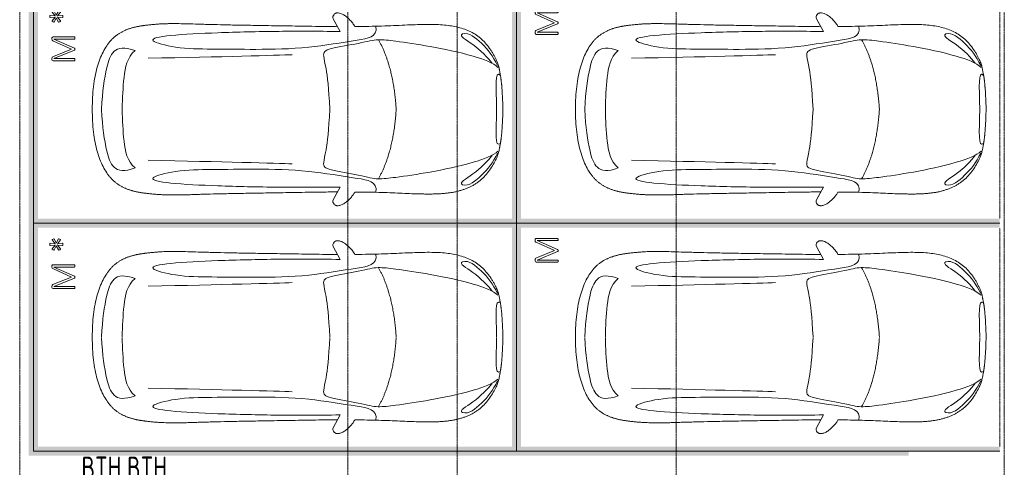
# Model space of a CAD drawing. Header units: millimetres. Extents: x -135639 to 224623, y -383017 to -59102.
# Tile 247 of 256: x 56613 to 67413, y -184499 to -179588. Entities that reach past the tile are written whole.
import ezdxf
from ezdxf.enums import TextEntityAlignment as Align

# ---------------------------------------------------------------- set-up
doc = ezdxf.new("R2010")
doc.units = ezdxf.units.MM
for name, pattern in [('CONTINOUS', [0]), ('Линия сетки', [25, 20, -2.5, 0, -2.5]), ('Невидимые', [5, 3, -2]), ('Штрих_3_3_', [6, 3, -3])]:
    doc.linetypes.add(name, pattern=pattern)
for name, color, linetype, lineweight in [('A-000-M_MASS', 7, 'Continuous', 18), ('C-953-M_PARKING', 7, 'Continuous', 18), ('C-953-MH_PARKING', 7, 'Невидимые', 18), ('Z-030-M_GRID', 7, 'Continuous', 9), ('ПС', 7, 'Continuous', 40)]:
    doc.layers.add(name, color=color, linetype=linetype, lineweight=lineweight)
doc.styles.add('1111', font='isocpeur.ttf')

# ---------------------------------------------------------------- blocks, each defined once
blk = doc.blocks.new('A_PAR_Parking - M-V3-B1_-7_650_')
at = {"layer": 'C-953-M_PARKING', "true_color": 0xf7f9fb}
blk.add_hatch(color=7, dxfattribs=at).paths.add_polyline_path([(-1300, -1597), (-1300, -1650), (-1250, -1650), (-1250, -2650), (-1200, -2650), (-1200, 2600), (1200, 2600), (1200, -2650), (1300, -2650), (1300, 2700), (-1300, 2700), (-1300, -656)])
at = {"layer": 'A-000-M_MASS', "color": 253, "true_color": 0xaaaaaa}
for p, q in [((-853, -717), (-993, -639)), ((-906, -687), (-993, -639)), ((853, -717), (993, -639)), ((993, -639), (906, -687))]:
    blk.add_line(p, q, dxfattribs=at)
for centre, start, end in [((-1010, -678), 66.0695, 136.5816), ((1010, -678), 43.4184, 113.9305)]:
    blk.add_arc(centre, 42.2, start, end, dxfattribs=at)
for points, knots in [([(0, 2004), (-45, 2004), (-132, 2001), (-252, 1991), (-362, 1974), (-495, 1942), (-607, 1900), (-686, 1853), (-726, 1824), (-753, 1802), (-774, 1782), (-789, 1766), (-799, 1753), (-809, 1740), (-819, 1727), (-828, 1714), (-836, 1701), (-844, 1688), (-851, 1674), (-858, 1661), (-864, 1647), (-870, 1634), (-876, 1620), (-881, 1606), (-885, 1592), (-890, 1578), (-894, 1565), (-897, 1551), (-901, 1537), (-904, 1524), (-907, 1510), (-909, 1497), (-912, 1483), (-914, 1470), (-916, 1457), (-918, 1444), (-919, 1432), (-921, 1419), (-923, 1403), (-925, 1383), (-928, 1361), (-930, 1339), (-932, 1318), (-934, 1290), (-936, 1257), (-938, 1218), (-939, 1179), (-940, 1139), (-940, 1097), (-940, 1053), (-939, 1007), (-938, 956), (-936, 902), (-934, 844), (-932, 780), (-930, 688), (-926, 559), (-923, 376), (-919, 163), (-915, -82), (-911, -315), (-908, -521), (-907, -631), (-906, -687)], [0, 0, 0, 0, 0.02381, 0.047619, 0.071429, 0.095238, 0.142857, 0.166667, 0.178571, 0.190476, 0.202381, 0.208333, 0.214286, 0.220238, 0.22619, 0.232143, 0.238095, 0.244048, 0.25, 0.255952, 0.261905, 0.267857, 0.27381, 0.279762, 0.285714, 0.291667, 0.297619, 0.303571, 0.309524, 0.315476, 0.321429, 0.327381, 0.333333, 0.339286, 0.345238, 0.35119, 0.357143, 0.363095, 0.369048, 0.380952, 0.392857, 0.404762, 0.416667, 0.428571, 0.452381, 0.47619, 0.5, 0.52381, 0.547619, 0.571429, 0.595238, 0.619048, 0.642857, 0.666667, 0.690476, 0.714286, 0.761905, 0.809524, 0.857143, 0.904762, 0.952381, 0.97619, 1, 1, 1, 1]), ([(906, -687), (907, -631), (908, -521), (911, -367), (913, -222), (916, -41), (919, 163), (923, 376), (926, 559), (930, 688), (932, 780), (935, 865), (938, 958), (939, 1039), (940, 1097), (940, 1139), (939, 1179), (938, 1218), (937, 1250), (935, 1277), (933, 1304), (930, 1332), (928, 1361), (925, 1383), (923, 1403), (921, 1419), (919, 1432), (918, 1444), (916, 1457), (914, 1470), (912, 1483), (909, 1497), (907, 1510), (904, 1524), (901, 1537), (897, 1551), (894, 1565), (890, 1578), (885, 1592), (881, 1606), (876, 1620), (870, 1634), (864, 1647), (858, 1661), (851, 1674), (844, 1688), (836, 1701), (828, 1714), (819, 1727), (809, 1740), (799, 1753), (789, 1766), (774, 1782), (753, 1802), (726, 1824), (686, 1853), (630, 1886), (551, 1921), (462, 1950), (362, 1974), (252, 1991), (132, 2001), (45, 2004), (0, 2004)], [0, 0, 0, 0, 0.02381, 0.047619, 0.071429, 0.095238, 0.142857, 0.190476, 0.238095, 0.285714, 0.309524, 0.333333, 0.380952, 0.428571, 0.452381, 0.47619, 0.5, 0.52381, 0.547619, 0.559524, 0.571429, 0.595238, 0.607143, 0.619048, 0.630952, 0.636905, 0.642857, 0.64881, 0.654762, 0.660714, 0.666667, 0.672619, 0.678571, 0.684524, 0.690476, 0.696429, 0.702381, 0.708333, 0.714286, 0.720238, 0.72619, 0.732143, 0.738095, 0.744048, 0.75, 0.755952, 0.761905, 0.767857, 0.77381, 0.779762, 0.785714, 0.791667, 0.797619, 0.809524, 0.821429, 0.833333, 0.857143, 0.880952, 0.904762, 0.928571, 0.952381, 0.97619, 1, 1, 1, 1]), ([(-643, 1535), (-732, 1765), (-468, 1855), (-203, 1891), (-2, 1902)], [0, 0, 0, 0, 0.867049, 1.684227, 1.684227, 1.684227, 1.684227]), ([(643, 1535), (732, 1765), (468, 1855), (203, 1891), (2, 1902)], [0, 0, 0, 0, 0.867049, 1.684227, 1.684227, 1.684227, 1.684227]), ([(-643, 1535), (-570, 1622), (-349, 1664), (-124, 1672), (-2, 1676)], [0, 0, 0, 0, 0.616728, 1.242165, 1.242165, 1.242165, 1.242165]), ([(643, 1535), (570, 1622), (349, 1664), (124, 1672), (2, 1676)], [0, 0, 0, 0, 0.616728, 1.242165, 1.242165, 1.242165, 1.242165]), ([(-908, -1106), (-792, -1130), (-753, -859), (-663, -332), (-655, 196), (-661, 684), (-663, 1068), (-764, 1443), (-817, 1157), (-842, 605), (-857, 17), (-857, -454), (-853, -717)], [0, 0, 0, 0, 1.013953, 2.476159, 4.172855, 5.704608, 7.082231, 8.244161, 9.589947, 11.154659, 12.917121, 14.362976, 14.362976, 14.362976, 14.362976]), ([(908, -1106), (792, -1130), (753, -859), (663, -332), (655, 196), (661, 684), (663, 1068), (764, 1443), (817, 1157), (842, 605), (857, 17), (857, -454), (853, -717)], [0, 0, 0, 0, 1.013953, 2.476159, 4.172855, 5.704608, 7.082231, 8.244161, 9.589947, 11.154659, 12.917121, 14.362976, 14.362976, 14.362976, 14.362976]), ([(-459, -2446), (-508, -2398), (-601, -2147), (-696, -1684), (-744, -1354), (-774, -1106), (-734, -996), (-660, -552), (-618, -522), (-447, -565), (-234, -590), (-2, -602)], [0, 0, 0, 0, 0.884172, 2.058368, 3.212407, 3.977765, 4.871213, 5.547774, 6.288901, 6.772879, 7.454401, 7.454401, 7.454401, 7.454401]), ([(459, -2446), (508, -2398), (601, -2147), (696, -1684), (744, -1354), (774, -1106), (734, -996), (660, -552), (618, -522), (447, -565), (234, -590), (2, -602)], [0, 0, 0, 0, 0.884172, 2.058368, 3.212407, 3.977765, 4.871213, 5.547774, 6.288901, 6.772879, 7.454401, 7.454401, 7.454401, 7.454401]), ([(-1041, -649), (-1045, -652), (-1050, -658), (-1054, -666), (-1056, -673), (-1058, -680), (-1059, -690), (-1057, -703), (-1053, -719), (-1043, -742), (-1026, -771), (-1000, -803), (-971, -832), (-944, -853), (-923, -867), (-913, -873), (-908, -876)], [0, 0, 0, 0, 0.066667, 0.1, 0.133333, 0.166667, 0.2, 0.266667, 0.333333, 0.4, 0.533333, 0.65, 0.766667, 0.883333, 0.941667, 1, 1, 1, 1]), ([(908, -876), (914, -873), (926, -866), (944, -853), (962, -839), (985, -818), (1011, -790), (1036, -756), (1052, -723), (1058, -702), (1058, -688), (1058, -682), (1057, -675), (1055, -669), (1053, -664), (1049, -657), (1044, -652), (1041, -649)], [0, 0, 0, 0, 0.066667, 0.133333, 0.2, 0.266667, 0.4, 0.533333, 0.65, 0.766667, 0.795833, 0.825, 0.854167, 0.883333, 0.9125, 0.941667, 1, 1, 1, 1]), ([(-908, -876), (-908, -970), (-911, -1145), (-919, -1337), (-925, -1476), (-928, -1559), (-929, -1622), (-930, -1660), (-930, -1690), (-930, -1713), (-929, -1734), (-929, -1756), (-928, -1777), (-927, -1805), (-925, -1840), (-921, -1880), (-916, -1919), (-910, -1957), (-902, -1994), (-893, -2030), (-882, -2065), (-870, -2099), (-856, -2133), (-840, -2165), (-821, -2196), (-801, -2225), (-772, -2263), (-729, -2308), (-668, -2356), (-604, -2396), (-554, -2423), (-519, -2438), (-496, -2446), (-474, -2453), (-452, -2458), (-432, -2462), (-414, -2466), (-402, -2468), (-391, -2470), (-383, -2471), (-376, -2473), (-370, -2474), (-365, -2475), (-360, -2475), (-354, -2476), (-349, -2477), (-343, -2478), (-337, -2479), (-328, -2480), (-318, -2481), (-305, -2483), (-293, -2484), (-280, -2486), (-266, -2487), (-251, -2488), (-235, -2489), (-218, -2491), (-199, -2492), (-179, -2493), (-158, -2495), (-135, -2496), (-111, -2497), (-86, -2498), (-50, -2499), (-20, -2500), (1, -2501)], [0, 0, 0, 0, 0.081633, 0.163265, 0.204082, 0.244898, 0.265306, 0.285714, 0.295918, 0.306122, 0.316327, 0.326531, 0.336735, 0.346939, 0.367347, 0.387755, 0.408163, 0.428571, 0.44898, 0.469388, 0.489796, 0.510204, 0.530612, 0.55102, 0.571429, 0.591837, 0.612245, 0.653061, 0.693878, 0.734694, 0.77551, 0.795918, 0.816327, 0.836735, 0.857143, 0.877551, 0.887755, 0.897959, 0.903061, 0.908163, 0.913265, 0.915816, 0.918367, 0.920918, 0.923469, 0.92602, 0.928571, 0.931122, 0.933673, 0.938776, 0.942602, 0.946429, 0.950255, 0.954082, 0.957908, 0.961735, 0.965561, 0.969388, 0.973214, 0.977041, 0.980867, 0.984694, 0.98852, 0.992347, 1, 1, 1, 1]), ([(1, -2501), (15, -2501), (42, -2500), (79, -2498), (108, -2497), (129, -2496), (145, -2495), (160, -2494), (174, -2494), (188, -2493), (205, -2492), (221, -2490), (237, -2489), (247, -2488), (258, -2488), (268, -2487), (277, -2486), (289, -2485), (303, -2483), (316, -2482), (325, -2480), (332, -2479), (338, -2479), (345, -2478), (350, -2477), (358, -2476), (365, -2474), (371, -2473), (377, -2472), (385, -2471), (393, -2469), (403, -2467), (416, -2465), (429, -2463), (442, -2460), (454, -2458), (465, -2455), (476, -2452), (487, -2449), (501, -2445), (521, -2437), (547, -2426), (575, -2412), (606, -2395), (637, -2376), (679, -2347), (730, -2307), (781, -2254), (824, -2196), (858, -2133), (884, -2065), (911, -1970), (929, -1835), (932, -1681), (928, -1539), (922, -1387), (912, -1177), (908, -982), (908, -876)], [0, 0, 0, 0, 0.005102, 0.010204, 0.015306, 0.017857, 0.020408, 0.022959, 0.02551, 0.028061, 0.030612, 0.035714, 0.038265, 0.040816, 0.043367, 0.045918, 0.048469, 0.05102, 0.056122, 0.061224, 0.063776, 0.066327, 0.068878, 0.071429, 0.07398, 0.076531, 0.081633, 0.084184, 0.086735, 0.091837, 0.096939, 0.102041, 0.112245, 0.122449, 0.132653, 0.142857, 0.153061, 0.163265, 0.173469, 0.183673, 0.204082, 0.22449, 0.244898, 0.265306, 0.285714, 0.306122, 0.346939, 0.387755, 0.428571, 0.469388, 0.510204, 0.55102, 0.632653, 0.72449, 0.770408, 0.816327, 0.908163, 1, 1, 1, 1]), ([(-828, -2057), (-803, -2016), (-728, -2173), (-566, -2339), (-505, -2381)], [0, 0, 0, 0, 0.497572, 1.022643, 1.022643, 1.022643, 1.022643]), ([(828, -2057), (803, -2016), (728, -2173), (566, -2339), (505, -2381)], [0, 0, 0, 0, 0.497572, 1.022643, 1.022643, 1.022643, 1.022643]), ([(-480, -2441), (-586, -2392), (-719, -2283), (-847, -2128), (-828, -2057)], [0, 0, 0, 0, 0.53668, 1.024735, 1.024735, 1.024735, 1.024735]), ([(480, -2441), (586, -2392), (719, -2283), (847, -2128), (828, -2057)], [0, 0, 0, 0, 0.53668, 1.024735, 1.024735, 1.024735, 1.024735])]:
    blk.add_open_spline(points, degree=3, knots=knots, dxfattribs=at)
for points, degree in [([(-599, -190), (-592, -24), (-575, 588), (-560, 1389)], 3), ([(599, -190), (592, -24), (575, 588), (560, 1389)], 3), ([(-2, -1330), (-478, -1299), (-762, -1135)], 2), ([(2, -1330), (478, -1299), (762, -1135)], 2), ([(-376, -2470), (-425, -2412), (-257, -2425), (-2, -2432)], 3), ([(376, -2470), (425, -2412), (257, -2425), (2, -2432)], 3)]:
    blk.add_open_spline(points, degree=degree, dxfattribs=at)
at = {"layer": 'C-953-M_PARKING', "color": 253, "true_color": 0xaaaaaa}
for p, q in [((1250, 2650), (-1250, 2650)), ((-1250, 2650), (-1250, -2650)), ((1250, -2650), (1250, 2650)), ((826, 2443), (822, 2434)), ((822, 2434), (822, 2200)), ((833, 2446), (826, 2443)), ((846, 2446), (833, 2446)), ((855, 2445), (846, 2446)), ((846, 2200), (846, 2425)), ((846, 2425), (938, 2199)), ((861, 2442), (855, 2445)), ((866, 2437), (861, 2442)), ((869, 2430), (866, 2437)), ((950, 2232), (869, 2430)), ((1037, 2429), (950, 2232)), ((960, 2199), (1059, 2425)), ((1041, 2437), (1037, 2429)), ((1046, 2442), (1041, 2437)), ((1051, 2445), (1046, 2442)), ((1058, 2446), (1051, 2445)), ((1072, 2446), (1058, 2446)), ((1059, 2425), (1059, 2200)), ((1075, 2445), (1072, 2446)), ((1079, 2443), (1075, 2445)), ((1082, 2440), (1079, 2443)), ((1083, 2434), (1082, 2440)), ((1083, 2200), (1083, 2434)), ((822, 2200), (823, 2198)), ((823, 2198), (822, 2200)), ((823, 2198), (825, 2196)), ((825, 2196), (823, 2198)), ((825, 2196), (828, 2195)), ((828, 2195), (834, 2195)), ((834, 2195), (840, 2195)), ((840, 2195), (844, 2196)), ((844, 2196), (846, 2198)), ((846, 2198), (844, 2196)), ((846, 2198), (846, 2200)), ((846, 2200), (846, 2198)), ((938, 2199), (939, 2197)), ((939, 2197), (938, 2199)), ((939, 2197), (941, 2196)), ((941, 2196), (939, 2197)), ((941, 2196), (944, 2195)), ((944, 2195), (949, 2195)), ((949, 2195), (953, 2195)), ((953, 2195), (956, 2196)), ((956, 2196), (958, 2197)), ((958, 2197), (956, 2196)), ((958, 2197), (960, 2199)), ((960, 2199), (958, 2197)), ((1059, 2200), (1059, 2198)), ((1059, 2198), (1059, 2200)), ((1059, 2198), (1061, 2196)), ((1061, 2196), (1059, 2198)), ((1061, 2196), (1065, 2195)), ((1065, 2195), (1070, 2195)), ((1070, 2195), (1076, 2195)), ((1076, 2195), (1080, 2196)), ((1080, 2196), (1082, 2198)), ((1082, 2198), (1080, 2196)), ((1082, 2198), (1083, 2200)), ((1083, 2200), (1082, 2198))]:
    blk.add_line(p, q, dxfattribs=at)
at = {"layer": 'C-953-MH_PARKING', "color": 253, "linetype": 'Штрих_3_3_', "true_color": 0xaaaaaa}
blk.add_line((-1200, -2650), (1200, -2650), dxfattribs=at)
blk = doc.blocks.new('A_PAR_Parking - M_Зависимые-V9-B1_-7_650_')
at = {"layer": 'C-953-M_PARKING', "true_color": 0xf7f9fb}
blk.add_hatch(color=7, dxfattribs=at).paths.add_polyline_path([(-1300, -2650), (-1200, -2650), (-1200, 2600), (1200, 2600), (1200, -2650), (1300, -2650), (1300, 2700), (-1300, 2700), (-1300, -1900)])
at = {"layer": 'A-000-M_MASS', "color": 253, "true_color": 0xaaaaaa}
for p, q in [((-853, -717), (-993, -639)), ((-906, -687), (-993, -639)), ((853, -717), (993, -639)), ((993, -639), (906, -687))]:
    blk.add_line(p, q, dxfattribs=at)
for centre, start, end in [((-1010, -678), 66.0695, 136.5816), ((1010, -678), 43.4184, 113.9305)]:
    blk.add_arc(centre, 42.2, start, end, dxfattribs=at)
for points, knots in [([(0, 2004), (-45, 2004), (-132, 2001), (-252, 1991), (-362, 1974), (-495, 1942), (-607, 1900), (-686, 1853), (-726, 1824), (-753, 1802), (-774, 1782), (-789, 1766), (-799, 1753), (-809, 1740), (-819, 1727), (-828, 1714), (-836, 1701), (-844, 1688), (-851, 1674), (-858, 1661), (-864, 1647), (-870, 1634), (-876, 1620), (-881, 1606), (-885, 1592), (-890, 1578), (-894, 1565), (-897, 1551), (-901, 1537), (-904, 1524), (-907, 1510), (-909, 1497), (-912, 1483), (-914, 1470), (-916, 1457), (-918, 1444), (-919, 1432), (-921, 1419), (-923, 1403), (-925, 1383), (-928, 1361), (-930, 1339), (-932, 1318), (-934, 1290), (-936, 1257), (-938, 1218), (-939, 1179), (-940, 1139), (-940, 1097), (-940, 1053), (-939, 1007), (-938, 956), (-936, 902), (-934, 844), (-932, 780), (-930, 688), (-926, 559), (-923, 376), (-919, 163), (-915, -82), (-911, -315), (-908, -521), (-907, -631), (-906, -687)], [0, 0, 0, 0, 0.02381, 0.047619, 0.071429, 0.095238, 0.142857, 0.166667, 0.178571, 0.190476, 0.202381, 0.208333, 0.214286, 0.220238, 0.22619, 0.232143, 0.238095, 0.244048, 0.25, 0.255952, 0.261905, 0.267857, 0.27381, 0.279762, 0.285714, 0.291667, 0.297619, 0.303571, 0.309524, 0.315476, 0.321429, 0.327381, 0.333333, 0.339286, 0.345238, 0.35119, 0.357143, 0.363095, 0.369048, 0.380952, 0.392857, 0.404762, 0.416667, 0.428571, 0.452381, 0.47619, 0.5, 0.52381, 0.547619, 0.571429, 0.595238, 0.619048, 0.642857, 0.666667, 0.690476, 0.714286, 0.761905, 0.809524, 0.857143, 0.904762, 0.952381, 0.97619, 1, 1, 1, 1]), ([(906, -687), (907, -631), (908, -521), (911, -367), (913, -222), (916, -41), (919, 163), (923, 376), (926, 559), (930, 688), (932, 780), (935, 865), (938, 958), (939, 1039), (940, 1097), (940, 1139), (939, 1179), (938, 1218), (937, 1250), (935, 1277), (933, 1304), (930, 1332), (928, 1361), (925, 1383), (923, 1403), (921, 1419), (919, 1432), (918, 1444), (916, 1457), (914, 1470), (912, 1483), (909, 1497), (907, 1510), (904, 1524), (901, 1537), (897, 1551), (894, 1565), (890, 1578), (885, 1592), (881, 1606), (876, 1620), (870, 1634), (864, 1647), (858, 1661), (851, 1674), (844, 1688), (836, 1701), (828, 1714), (819, 1727), (809, 1740), (799, 1753), (789, 1766), (774, 1782), (753, 1802), (726, 1824), (686, 1853), (630, 1886), (551, 1921), (462, 1950), (362, 1974), (252, 1991), (132, 2001), (45, 2004), (0, 2004)], [0, 0, 0, 0, 0.02381, 0.047619, 0.071429, 0.095238, 0.142857, 0.190476, 0.238095, 0.285714, 0.309524, 0.333333, 0.380952, 0.428571, 0.452381, 0.47619, 0.5, 0.52381, 0.547619, 0.559524, 0.571429, 0.595238, 0.607143, 0.619048, 0.630952, 0.636905, 0.642857, 0.64881, 0.654762, 0.660714, 0.666667, 0.672619, 0.678571, 0.684524, 0.690476, 0.696429, 0.702381, 0.708333, 0.714286, 0.720238, 0.72619, 0.732143, 0.738095, 0.744048, 0.75, 0.755952, 0.761905, 0.767857, 0.77381, 0.779762, 0.785714, 0.791667, 0.797619, 0.809524, 0.821429, 0.833333, 0.857143, 0.880952, 0.904762, 0.928571, 0.952381, 0.97619, 1, 1, 1, 1]), ([(-643, 1535), (-732, 1765), (-468, 1855), (-203, 1891), (-2, 1902)], [0, 0, 0, 0, 0.867049, 1.684227, 1.684227, 1.684227, 1.684227]), ([(643, 1535), (732, 1765), (468, 1855), (203, 1891), (2, 1902)], [0, 0, 0, 0, 0.867049, 1.684227, 1.684227, 1.684227, 1.684227]), ([(-643, 1535), (-570, 1622), (-349, 1664), (-124, 1672), (-2, 1676)], [0, 0, 0, 0, 0.616728, 1.242165, 1.242165, 1.242165, 1.242165]), ([(643, 1535), (570, 1622), (349, 1664), (124, 1672), (2, 1676)], [0, 0, 0, 0, 0.616728, 1.242165, 1.242165, 1.242165, 1.242165]), ([(-908, -1106), (-792, -1130), (-753, -859), (-663, -332), (-655, 196), (-661, 684), (-663, 1068), (-764, 1443), (-817, 1157), (-842, 605), (-857, 17), (-857, -454), (-853, -717)], [0, 0, 0, 0, 1.013953, 2.476159, 4.172855, 5.704608, 7.082231, 8.244161, 9.589947, 11.154659, 12.917121, 14.362976, 14.362976, 14.362976, 14.362976]), ([(908, -1106), (792, -1130), (753, -859), (663, -332), (655, 196), (661, 684), (663, 1068), (764, 1443), (817, 1157), (842, 605), (857, 17), (857, -454), (853, -717)], [0, 0, 0, 0, 1.013953, 2.476159, 4.172855, 5.704608, 7.082231, 8.244161, 9.589947, 11.154659, 12.917121, 14.362976, 14.362976, 14.362976, 14.362976]), ([(-459, -2446), (-508, -2398), (-601, -2147), (-696, -1684), (-744, -1354), (-774, -1106), (-734, -996), (-660, -552), (-618, -522), (-447, -565), (-234, -590), (-2, -602)], [0, 0, 0, 0, 0.884172, 2.058368, 3.212407, 3.977765, 4.871213, 5.547774, 6.288901, 6.772879, 7.454401, 7.454401, 7.454401, 7.454401]), ([(459, -2446), (508, -2398), (601, -2147), (696, -1684), (744, -1354), (774, -1106), (734, -996), (660, -552), (618, -522), (447, -565), (234, -590), (2, -602)], [0, 0, 0, 0, 0.884172, 2.058368, 3.212407, 3.977765, 4.871213, 5.547774, 6.288901, 6.772879, 7.454401, 7.454401, 7.454401, 7.454401]), ([(-1041, -649), (-1045, -652), (-1050, -658), (-1054, -666), (-1056, -673), (-1058, -680), (-1059, -690), (-1057, -703), (-1053, -719), (-1043, -742), (-1026, -771), (-1000, -803), (-971, -832), (-944, -853), (-923, -867), (-913, -873), (-908, -876)], [0, 0, 0, 0, 0.066667, 0.1, 0.133333, 0.166667, 0.2, 0.266667, 0.333333, 0.4, 0.533333, 0.65, 0.766667, 0.883333, 0.941667, 1, 1, 1, 1]), ([(908, -876), (914, -873), (926, -866), (944, -853), (962, -839), (985, -818), (1011, -790), (1036, -756), (1052, -723), (1058, -702), (1058, -688), (1058, -682), (1057, -675), (1055, -669), (1053, -664), (1049, -657), (1044, -652), (1041, -649)], [0, 0, 0, 0, 0.066667, 0.133333, 0.2, 0.266667, 0.4, 0.533333, 0.65, 0.766667, 0.795833, 0.825, 0.854167, 0.883333, 0.9125, 0.941667, 1, 1, 1, 1]), ([(-908, -876), (-908, -970), (-911, -1145), (-919, -1337), (-925, -1476), (-928, -1559), (-929, -1622), (-930, -1660), (-930, -1690), (-930, -1713), (-929, -1734), (-929, -1756), (-928, -1777), (-927, -1805), (-925, -1840), (-921, -1880), (-916, -1919), (-910, -1957), (-902, -1994), (-893, -2030), (-882, -2065), (-870, -2099), (-856, -2133), (-840, -2165), (-821, -2196), (-801, -2225), (-772, -2263), (-729, -2308), (-668, -2356), (-604, -2396), (-554, -2423), (-519, -2438), (-496, -2446), (-474, -2453), (-452, -2458), (-432, -2462), (-414, -2466), (-402, -2468), (-391, -2470), (-383, -2471), (-376, -2473), (-370, -2474), (-365, -2475), (-360, -2475), (-354, -2476), (-349, -2477), (-343, -2478), (-337, -2479), (-328, -2480), (-318, -2481), (-305, -2483), (-293, -2484), (-280, -2486), (-266, -2487), (-251, -2488), (-235, -2489), (-218, -2491), (-199, -2492), (-179, -2493), (-158, -2495), (-135, -2496), (-111, -2497), (-86, -2498), (-50, -2499), (-20, -2500), (1, -2501)], [0, 0, 0, 0, 0.081633, 0.163265, 0.204082, 0.244898, 0.265306, 0.285714, 0.295918, 0.306122, 0.316327, 0.326531, 0.336735, 0.346939, 0.367347, 0.387755, 0.408163, 0.428571, 0.44898, 0.469388, 0.489796, 0.510204, 0.530612, 0.55102, 0.571429, 0.591837, 0.612245, 0.653061, 0.693878, 0.734694, 0.77551, 0.795918, 0.816327, 0.836735, 0.857143, 0.877551, 0.887755, 0.897959, 0.903061, 0.908163, 0.913265, 0.915816, 0.918367, 0.920918, 0.923469, 0.92602, 0.928571, 0.931122, 0.933673, 0.938776, 0.942602, 0.946429, 0.950255, 0.954082, 0.957908, 0.961735, 0.965561, 0.969388, 0.973214, 0.977041, 0.980867, 0.984694, 0.98852, 0.992347, 1, 1, 1, 1]), ([(1, -2501), (15, -2501), (42, -2500), (79, -2498), (108, -2497), (129, -2496), (145, -2495), (160, -2494), (174, -2494), (188, -2493), (205, -2492), (221, -2490), (237, -2489), (247, -2488), (258, -2488), (268, -2487), (277, -2486), (289, -2485), (303, -2483), (316, -2482), (325, -2480), (332, -2479), (338, -2479), (345, -2478), (350, -2477), (358, -2476), (365, -2474), (371, -2473), (377, -2472), (385, -2471), (393, -2469), (403, -2467), (416, -2465), (429, -2463), (442, -2460), (454, -2458), (465, -2455), (476, -2452), (487, -2449), (501, -2445), (521, -2437), (547, -2426), (575, -2412), (606, -2395), (637, -2376), (679, -2347), (730, -2307), (781, -2254), (824, -2196), (858, -2133), (884, -2065), (911, -1970), (929, -1835), (932, -1681), (928, -1539), (922, -1387), (912, -1177), (908, -982), (908, -876)], [0, 0, 0, 0, 0.005102, 0.010204, 0.015306, 0.017857, 0.020408, 0.022959, 0.02551, 0.028061, 0.030612, 0.035714, 0.038265, 0.040816, 0.043367, 0.045918, 0.048469, 0.05102, 0.056122, 0.061224, 0.063776, 0.066327, 0.068878, 0.071429, 0.07398, 0.076531, 0.081633, 0.084184, 0.086735, 0.091837, 0.096939, 0.102041, 0.112245, 0.122449, 0.132653, 0.142857, 0.153061, 0.163265, 0.173469, 0.183673, 0.204082, 0.22449, 0.244898, 0.265306, 0.285714, 0.306122, 0.346939, 0.387755, 0.428571, 0.469388, 0.510204, 0.55102, 0.632653, 0.72449, 0.770408, 0.816327, 0.908163, 1, 1, 1, 1]), ([(-828, -2057), (-803, -2016), (-728, -2173), (-566, -2339), (-505, -2381)], [0, 0, 0, 0, 0.497572, 1.022643, 1.022643, 1.022643, 1.022643]), ([(828, -2057), (803, -2016), (728, -2173), (566, -2339), (505, -2381)], [0, 0, 0, 0, 0.497572, 1.022643, 1.022643, 1.022643, 1.022643]), ([(-480, -2441), (-586, -2392), (-719, -2283), (-847, -2128), (-828, -2057)], [0, 0, 0, 0, 0.53668, 1.024735, 1.024735, 1.024735, 1.024735]), ([(480, -2441), (586, -2392), (719, -2283), (847, -2128), (828, -2057)], [0, 0, 0, 0, 0.53668, 1.024735, 1.024735, 1.024735, 1.024735])]:
    blk.add_open_spline(points, degree=3, knots=knots, dxfattribs=at)
for points, degree in [([(-599, -190), (-592, -24), (-575, 588), (-560, 1389)], 3), ([(599, -190), (592, -24), (575, 588), (560, 1389)], 3), ([(-2, -1330), (-478, -1299), (-762, -1135)], 2), ([(2, -1330), (478, -1299), (762, -1135)], 2), ([(-376, -2470), (-425, -2412), (-257, -2425), (-2, -2432)], 3), ([(376, -2470), (425, -2412), (257, -2425), (2, -2432)], 3)]:
    blk.add_open_spline(points, degree=degree, dxfattribs=at)
at = {"layer": 'C-953-M_PARKING', "color": 253, "true_color": 0xaaaaaa}
for p, q in [((1250, 2650), (-1250, 2650)), ((-1250, 2650), (-1250, -2650)), ((1250, -2650), (1250, 2650)), ((536, 2443), (533, 2434)), ((533, 2434), (533, 2200)), ((544, 2446), (536, 2443)), ((556, 2446), (544, 2446)), ((565, 2445), (556, 2446)), ((557, 2200), (557, 2425)), ((557, 2425), (649, 2199)), ((572, 2442), (565, 2445)), ((576, 2437), (572, 2442)), ((580, 2430), (576, 2437)), ((660, 2232), (580, 2430)), ((748, 2429), (660, 2232)), ((670, 2199), (769, 2425)), ((752, 2437), (748, 2429)), ((757, 2442), (752, 2437)), ((762, 2445), (757, 2442)), ((768, 2446), (762, 2445)), ((782, 2446), (768, 2446)), ((769, 2425), (769, 2200)), ((786, 2445), (782, 2446)), ((789, 2443), (786, 2445)), ((792, 2440), (789, 2443)), ((793, 2434), (792, 2440)), ((793, 2200), (793, 2434)), ((959, 2434), (955, 2424)), ((955, 2424), (957, 2420)), ((957, 2420), (1002, 2398)), ((1002, 2398), (957, 2375)), ((965, 2442), (959, 2434)), ((969, 2442), (965, 2442)), ((1010, 2412), (969, 2442)), ((969, 2353), (1010, 2384)), ((1008, 2469), (1005, 2465)), ((1005, 2465), (1010, 2412)), ((1010, 2384), (1005, 2330)), ((1018, 2470), (1008, 2469)), ((1028, 2469), (1018, 2470)), ((1025, 2412), (1030, 2465)), ((1066, 2442), (1025, 2412)), ((1030, 2330), (1025, 2384)), ((1025, 2384), (1066, 2353)), ((1030, 2465), (1028, 2469)), ((1033, 2398), (1078, 2420)), ((1078, 2375), (1033, 2398)), ((1070, 2442), (1066, 2442)), ((1076, 2434), (1070, 2442)), ((1080, 2424), (1076, 2434)), ((1078, 2420), (1080, 2424)), ((957, 2375), (955, 2371)), ((955, 2371), (959, 2361)), ((959, 2361), (965, 2353)), ((965, 2353), (969, 2353)), ((1005, 2330), (1008, 2327)), ((1008, 2327), (1018, 2325)), ((1018, 2325), (1028, 2327)), ((1028, 2327), (1030, 2330)), ((1066, 2353), (1070, 2353)), ((1070, 2353), (1076, 2361)), ((1076, 2361), (1080, 2371)), ((1080, 2371), (1078, 2375)), ((533, 2200), (533, 2198)), ((533, 2198), (533, 2200)), ((533, 2198), (535, 2196)), ((535, 2196), (533, 2198)), ((535, 2196), (539, 2195)), ((539, 2195), (544, 2195)), ((544, 2195), (550, 2195)), ((550, 2195), (554, 2196)), ((554, 2196), (556, 2198)), ((556, 2198), (554, 2196)), ((556, 2198), (557, 2200)), ((557, 2200), (556, 2198)), ((649, 2199), (649, 2197)), ((649, 2197), (649, 2199)), ((649, 2197), (651, 2196)), ((651, 2196), (649, 2197)), ((651, 2196), (655, 2195)), ((655, 2195), (659, 2195)), ((659, 2195), (664, 2195)), ((664, 2195), (667, 2196)), ((667, 2196), (669, 2197)), ((669, 2197), (667, 2196)), ((669, 2197), (670, 2199)), ((670, 2199), (669, 2197)), ((769, 2200), (770, 2198)), ((770, 2198), (769, 2200)), ((770, 2198), (772, 2196)), ((772, 2196), (770, 2198)), ((772, 2196), (775, 2195)), ((775, 2195), (781, 2195)), ((781, 2195), (787, 2195)), ((787, 2195), (791, 2196)), ((791, 2196), (793, 2198)), ((793, 2198), (791, 2196)), ((793, 2198), (793, 2200)), ((793, 2200), (793, 2198))]:
    blk.add_line(p, q, dxfattribs=at)
blk = doc.blocks.new('135_SLK_GD_AR_rvt-1-B1_-7_650_')
at = {"layer": 'C-953-M_PARKING', "color": 253, "lineweight": 18, "true_color": 0xaaaaaa, "rotation": 89.99999999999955}
for name, p in [('A_PAR_Parking - M_Зависимые-V9-B1_-7_650_', (67550, 12250)), ('A_PAR_Parking - M-V3-B1_-7_650_', (72850, 12250)), ('A_PAR_Parking - M_Зависимые-V9-B1_-7_650_', (67550, 9750)), ('A_PAR_Parking - M-V3-B1_-7_650_', (72850, 9750))]:
    blk.add_blockref(name, p, dxfattribs=at)
blk = doc.blocks.new('-1 эт')
at = {"layer": 'Z-030-M_GRID', "color": 253, "linetype": 'Линия сетки', "true_color": 0xaaaaaa}
for p, q in [((64750, -19697.1), (64750, 89253.8)), ((68350, -19696.9), (68350, 89254.1)), ((69550, -19701.1), (69550, 89254.5)), ((71950, -19696.7), (71950, 89254.3)), ((75550, -19696.5), (75550, 89254.5))]:
    blk.add_line(p, q, dxfattribs=at)
at = {"lineweight": 5}
blk.add_blockref('135_SLK_GD_AR_rvt-1-B1_-7_650_', (0, 0), dxfattribs=at)
blk = doc.blocks.new('*U4706')
at = {"lineweight": 35, "true_color": 0xffffff}
h = blk.add_hatch(color=7, dxfattribs=at)
h.dxf.hatch_style = 1
h.paths.add_polyline_path([(0, 500), (0, 0), (500, 0), (500, 500)])
at = {"color": 1, "linetype": 'ByBlock', "lineweight": -2}
for p, q in [((289, 426), (167, 250)), ((167, 250), (333, 250)), ((333, 250), (219, 86))]:
    blk.add_line(p, q, dxfattribs=at)
at = {"color": 1, "linetype": 'ByBlock', "lineweight": -2, "ltscale": 0.1}
blk.add_lwpolyline([(0, 500), (500, 500), (500, 0), (0, 0)], close=True, dxfattribs=at)
at = {"color": 1, "linetype": 'ByBlock', "lineweight": -2, "ltscale": 1000, "style": '1111'}
blk.add_text('A', height=128, dxfattribs=at).set_placement((403, 49), align=Align.CENTER)
at = {"color": 0, "linetype": 'ByBlock', "lineweight": -2, "style": '1111'}
blk.add_attdef('INDEX', (-63, -235), '', height=125, dxfattribs=at)
at = {"color": 0, "linetype": 'ByBlock', "lineweight": -2, "style": '1111', "flags": 1}
for tag, p in [('NAME_DEVICE', (-64, -421)), ('NUM_POM', (-82, -847))]:
    blk.add_attdef(tag, p, '', height=125, dxfattribs=at)
at = {"color": 0, "linetype": 'ByBlock', "lineweight": -2, "style": '1111', "width": 0.7}
blk.add_attdef('NUM_DEVICE', (-64, -630), '', height=125, dxfattribs=at)

msp = doc.modelspace()

# ---------------------------------------------------------------- block references
msp.add_blockref('-1 эт', (-8137, -192821))
at = {"layer": 'ПС', "color": 7, "linetype": 'CONTINOUS', "lineweight": 30, "ltscale": 100}
ref = msp.add_blockref('*U4706', (57249, -185221), dxfattribs=dict(at, xscale=1.000736, yscale=1.000736, zscale=1.000736))
ref.add_attrib('NUM_DEVICE', 'BTH', dxfattribs={"layer": '0', "color": 0, "linetype": 'ByBlock', "lineweight": -2, "ltscale": 100, "height": 250.2, "style": '1111', "width": 0.7}).set_placement((57510, -184631), align=Align.CENTER)
ref = msp.add_blockref('*U4706', (57749, -185221), dxfattribs=dict(at, xscale=1.000736, yscale=1.000736, zscale=1.000736))
ref.add_attrib('NUM_DEVICE', 'BTH', dxfattribs={"layer": '0', "color": 0, "linetype": 'ByBlock', "lineweight": -2, "ltscale": 100, "height": 250.2, "style": '1111', "width": 0.7}).set_placement((58010, -184631), align=Align.CENTER)

doc.saveas('drawing.dxf')
